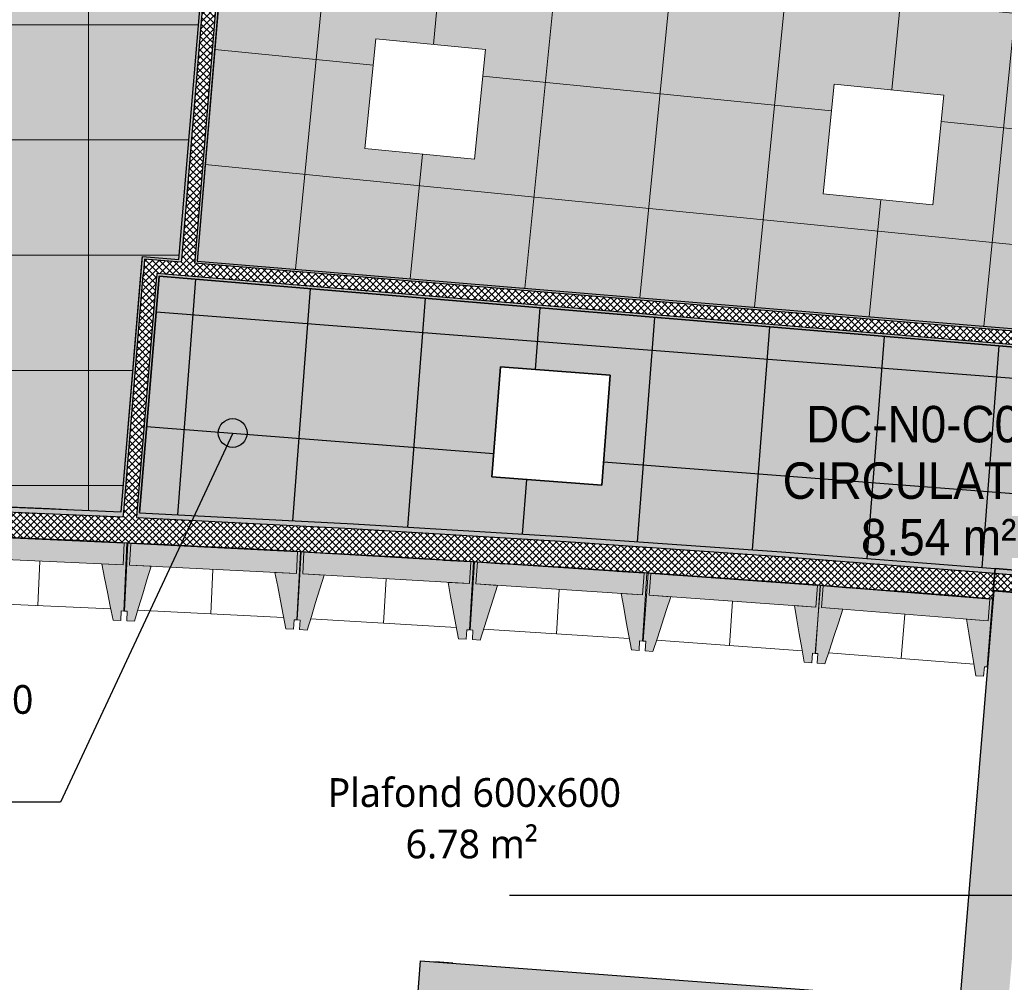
# Model space of a CAD drawing. Header units: centimetres. Extents: x -3137 to 8943, y -3619 to 550.
# Tile 27 of 47: x 5280 to 5793, y -2296 to -1794. Entities that reach past the tile are written whole.
import ezdxf

# ---------------------------------------------------------------- set-up
doc = ezdxf.new("R2010")
doc.units = ezdxf.units.CM
for name, color, linetype, lineweight in [('0-1', 7, 'Continuous', 5), ('ANNOTATIONS-6', 7, 'Continuous', 18), ('HACHURE_C-5', 7, 'Continuous', 18), ('MUR', 7, 'Continuous', 25), ('MUR_C', 7, 'Continuous', 25), ('OSSATURE', 7, 'Continuous', 18), ('OSSATURE_C', 7, 'Continuous', 18), ('PLAF', 7, 'Continuous', 25), ('PLAF-motif surf', 7, 'Continuous', 25), ('Z', 7, 'Continuous', 18)]:
    doc.layers.add(name, color=color, linetype=linetype, lineweight=lineweight)
for name, color, linetype, lineweight, true_color in [('ANNOTATIONS-5', 7, 'Continuous', 18, 0xffcd9b), ('ETIQUETTE-1', 9, 'Continuous', 30, 0x808080), ('HACHURE_C-3', 7, 'Continuous', 5, 0xdadada), ('HACHURE_C-4', 7, 'Continuous', 25, 0xdadada), ('HACHURE_C-7', 7, 'Continuous', 25, 0x787878), ('OSSATURE-4', 7, 'Continuous', 5, 0x787878), ('OSSATURE-5', 5, 'Continuous', 25, 0x0000ff), ('TITRARCHI-1', 1, 'Continuous', 30, 0xff0000)]:
    doc.layers.add(name, color=color, linetype=linetype, lineweight=lineweight, true_color=true_color)
doc.styles.add('Arial', font='arial.ttf', dxfattribs={"width": 0.9, "height": 19})
doc.styles.add('Trebuchet MS_1', font='trebuc.ttf', dxfattribs={"height": 15})
pattern_1 = [(45, (0, 0), (-1.767767, 1.767767), []), (135, (0, 0), (-1.767767, -1.767767), [])]

# ---------------------------------------------------------------- blocks, each defined once
blk = doc.blocks.new('B02_ARC_rvt-3-DDDD_AAA_NNNN_CCC_1_50_N0_Faux plafonds')
at = {"layer": 'ANNOTATIONS-6'}
h = blk.add_hatch(dxfattribs=at)
h.set_pattern_fill('FP_63', color=256, style=0, pattern_type=2)
h.set_pattern_definition([(270, (-1884.083, -1737.12), (-60, -4e-15), []), (180, (-1884.083, -1737.12), (7e-15, 60), [])])
h.paths.add_polyline_path([(-1509.15, -2050.85), (-1498.12, -1917.81), (-1479.09, -1919.39), (-1439.61, -1443.36), (-1565.11, -1437.65), (-1614.1, -1435.8), (-1676.26, -1433.51), (-1721.9, -1432.12), (-1803.96, -1429.9), (-1842.94, -1429.02), (-1918.66, -1427.64), (-1962.51, -1427.01), (-2035.75, -1426.32), (-2081.41, -1426.03), (-2192.7, -1426.06), (-2205.41, -1426.12), (-2318.27, -1427.16), (-2308.86, -2037.77), (-2194.44, -2036.63), (-2080.01, -2036.5), (-1965.59, -2037.37), (-1851.18, -2039.25), (-1736.79, -2042.13), (-1622.43, -2046.01), (-1509.15, -2050.85)])
h.paths.add_polyline_path([(-2002.93, -1975.97), (-2002.93, -1918.57), (-1945.53, -1918.57), (-1945.53, -1975.97)])
h.paths.add_polyline_path([(-2182.93, -1975.97), (-2182.93, -1918.57), (-2125.53, -1918.57), (-2125.53, -1975.97), (-2148.06, -1975.97)])
h.paths.add_polyline_path([(-1803.96, -1975.97), (-1822.93, -1975.97), (-1822.93, -1918.57), (-1765.53, -1918.57), (-1765.53, -1975.97)])
h.paths.add_polyline_path([(-1642.93, -1975.97), (-1642.93, -1918.57), (-1585.53, -1918.57), (-1585.53, -1975.97)])
h.paths.add_polyline_path([(-2033.36, -1917.12), (-2184.08, -1917.12), (-2184.08, -1557.12), (-1584.08, -1557.12), (-1584.08, -1917.12), (-1918.66, -1917.12)])
h.paths.add_polyline_path([(-2002.93, -1555.97), (-2002.93, -1498.57), (-1945.53, -1498.57), (-1945.53, -1555.97)])
h.paths.add_polyline_path([(-2148.06, -1555.97), (-2182.93, -1555.97), (-2182.93, -1498.57), (-2125.53, -1498.57), (-2125.53, -1555.97)])
h.paths.add_polyline_path([(-1822.93, -1555.97), (-1822.93, -1498.57), (-1765.53, -1498.57), (-1765.53, -1555.97)])
h.paths.add_polyline_path([(-1585.53, -1555.97), (-1642.93, -1555.97), (-1642.93, -1498.57), (-1585.53, -1498.57), (-1585.53, -1509.6)])
h = blk.add_hatch(dxfattribs=at)
h.set_pattern_fill('FP_45', color=256, style=0, pattern_type=2)
h.set_pattern_definition([(84.335, (-1246.325, -1695.214), (59.707, -5.923), []), (354.335, (-1246.325, -1695.214), (-5.923, -59.707), [])])
h.paths.add_polyline_path([(-1041.06, -1955.72), (-993.2, -1473.22), (-1102.34, -1464.57), (-1211.54, -1456.79), (-1321.21, -1449.86), (-1430.12, -1443.85), (-1469.63, -1920.17), (-1058.4, -1954.28)])
h.paths.add_polyline_path([(-1086.3, -1890.81), (-1143.42, -1885.15), (-1137.75, -1828.03), (-1080.63, -1833.69), (-1084.92, -1876.92)])
h.paths.add_polyline_path([(-1325.13, -1867.13), (-1382.25, -1861.46), (-1376.58, -1804.34), (-1319.46, -1810.01)])
h.paths.add_polyline_path([(-1056.69, -1592.28), (-1113.81, -1586.61), (-1108.14, -1529.49), (-1051.02, -1535.16), (-1055.77, -1583.06)])
h.paths.add_polyline_path([(-1295.52, -1568.59), (-1352.64, -1562.92), (-1346.97, -1505.81), (-1289.85, -1511.47)])
at = {"layer": 'HACHURE_C-3'}
for points in [[(-1469.63, -1920.17), (-1430.12, -1443.85), (-1431.37, -1443.81), (-1470.87, -1920.07)], [(-1507.9, -2050.91), (-1496.98, -1919.16), (-1498.22, -1919.05), (-1509.15, -2050.85), (-1508.53, -2050.88)], [(-771.12, -1987.64), (-770.99, -1986.4), (-1490.58, -1926.71), (-1490.68, -1927.96), (-771.65, -1987.6)], [(-782.05, -2105.31), (-781.79, -2102.83), (-1053.84, -2080.26), (-1054.05, -2082.75), (-782.97, -2105.24)]]:
    blk.add_hatch(color=256, dxfattribs=at).paths.add_polyline_path(points)
h = blk.add_hatch(color=256, dxfattribs=at)
h.paths.add_polyline_path([(-1054.05, -2082.75), (-1053.84, -2080.26), (-1165.72, -2071.55), (-1277.46, -2063.82), (-1389.26, -2057.05), (-1500.91, -2051.27), (-1501.11, -2053.73), (-1388.12, -2059.62), (-1276.63, -2066.38), (-1165.2, -2074.1), (-1055.15, -2082.67)])
h.paths.add_polyline_path([(-1508.11, -2053.4), (-1507.9, -2050.91), (-1517.2, -2050.5), (-1623.33, -2045.98), (-1737.55, -2042.1), (-1851.79, -2039.23), (-1966.06, -2037.37), (-2080.34, -2036.5), (-2194.62, -2036.63), (-2308.9, -2037.77), (-2308.86, -2040.27), (-2194.44, -2039.13), (-2080.01, -2039), (-1965.59, -2039.87), (-1851.18, -2041.75), (-1736.79, -2044.63), (-1622.43, -2048.51), (-1508.53, -2053.38)])
at = {"layer": 'HACHURE_C-4'}
for points in [[(-1477.85, -1919.49), (-1438.36, -1443.43), (-1439.61, -1443.39), (-1479.09, -1919.39)], [(-1499.66, -2051.3), (-1489.44, -1928.06), (-1490.68, -1927.96), (-1500.91, -2051.24), (-1500.28, -2051.27)]]:
    blk.add_hatch(color=256, dxfattribs=at).paths.add_polyline_path(points)
h = blk.add_hatch(color=256, dxfattribs=at)
h.paths.add_polyline_path([(-770.27, -1979.43), (-770.14, -1978.19), (-1032.83, -1956.4), (-1032.96, -1957.64), (-771.65, -1979.32)])
h.paths.add_polyline_path([(-1039.93, -1957.07), (-1039.81, -1955.82), (-1470.87, -1920.07), (-1470.98, -1921.31), (-1041.06, -1956.97)])
h.paths.add_polyline_path([(-1477.95, -1920.74), (-1477.85, -1919.49), (-1498.12, -1917.81), (-1498.22, -1919.05), (-1479.09, -1920.64)])
at = {"layer": 'HACHURE_C-5'}
h = blk.add_hatch(dxfattribs=at)
h.set_pattern_fill('FP_43', color=256, style=0, pattern_type=2)
h.set_pattern_definition(pattern_1)
h.paths.add_polyline_path([(-1470.98, -1921.31), (-1431.16, -1441.29), (-1438.16, -1440.93), (-1477.95, -1920.74), (-1477.85, -1920.74)])
h = blk.add_hatch(dxfattribs=at)
h.set_pattern_fill('FP_43', color=256, style=0, pattern_type=2)
h.set_pattern_definition(pattern_1)
h.paths.add_polyline_path([(-769.74, -1986.5), (-769.02, -1979.54), (-1496.98, -1919.16), (-1497.56, -1926.13), (-770.27, -1986.46)])
h = blk.add_hatch(dxfattribs=at)
h.set_pattern_fill('FP_43', color=256, style=0, pattern_type=2)
h.set_pattern_definition(pattern_1)
h.paths.add_polyline_path([(-1501.11, -2053.73), (-1490.58, -1926.71), (-1497.56, -1926.13), (-1508.11, -2053.4), (-1504.61, -2053.56)])
h = blk.add_hatch(dxfattribs=at)
h.set_pattern_fill('FP_43', color=256, style=0, pattern_type=2)
h.set_pattern_definition(pattern_1)
h.paths.add_polyline_path([(-1055.15, -2096.21), (-1054.05, -2082.75), (-1165.72, -2074.06), (-1277.46, -2066.32), (-1389.26, -2059.55), (-1508.11, -2053.4), (-1622.43, -2048.51), (-1736.79, -2044.63), (-1851.18, -2041.75), (-1965.59, -2039.87), (-2080.01, -2039), (-2194.44, -2039.13), (-2311.36, -2040.3), (-2311.15, -2053.8), (-2308.65, -2053.76), (-2183.19, -2052.57), (-2057.72, -2052.59), (-1932.26, -2053.82), (-1803.96, -2056.33), (-1681.39, -2059.89), (-1556.02, -2064.74), (-1430.69, -2070.8), (-1305.43, -2078.06), (-1180.25, -2086.53), (-1058.4, -2095.96)])
h = blk.add_hatch(dxfattribs=at)
h.set_pattern_fill('FP_43', color=256, style=0, pattern_type=2)
h.set_pattern_definition(pattern_1)
h.paths.add_polyline_path([(-782.97, -2114.27), (-782.05, -2105.31), (-1054.05, -2082.75), (-1054.79, -2091.72), (-783.29, -2114.24)])
at = {"layer": 'PLAF-motif surf'}
h = blk.add_hatch(dxfattribs=at)
h.set_pattern_fill('FP_57', color=256, style=0, pattern_type=2)
h.set_pattern_definition([(355.583, (-1072.175, -1992.115), (-4.621, -59.822), []), (265.583, (-1072.175, -1992.115), (-59.822, 4.621), [])])
h.paths.add_polyline_path([(-783.03, -2102.72), (-771.12, -1987.64), (-1489.44, -1928.06), (-1499.66, -2051.3), (-1387.59, -2057.14), (-1276.52, -2063.88), (-1164.98, -2071.61), (-1053.84, -2080.26), (-783.29, -2102.7)])
h.paths.add_polyline_path([(-959.69, -2060.01), (-1016.92, -2055.59), (-1012.5, -1998.36), (-955.27, -2002.78), (-956.9, -2023.85)])
h.paths.add_polyline_path([(-1258.78, -2036.91), (-1316.01, -2032.49), (-1311.59, -1975.26), (-1254.36, -1979.68), (-1257.77, -2023.85)])
at = {"layer": 'ANNOTATIONS-6'}
for p, q in [((-1479.09, -1919.39), (-1439.61, -1443.36)), ((-1439.61, -1443.36), (-1479.09, -1919.39)), ((-1479.09, -1919.39), (-1439.61, -1443.36)), ((-1439.61, -1443.36), (-1479.09, -1919.39)), ((-1430.12, -1443.85), (-1469.63, -1920.17)), ((-1469.63, -1920.17), (-1430.12, -1443.85)), ((-1430.12, -1443.85), (-1469.63, -1920.17)), ((-1469.63, -1920.17), (-1430.12, -1443.85)), ((-1382.25, -1861.46), (-1376.58, -1804.34)), ((-1376.58, -1804.34), (-1382.25, -1861.46)), ((-1376.58, -1804.34), (-1319.46, -1810.01)), ((-1319.46, -1810.01), (-1376.58, -1804.34)), ((-1319.46, -1810.01), (-1325.13, -1867.13)), ((-1325.13, -1867.13), (-1319.46, -1810.01)), ((-1143.42, -1885.15), (-1137.75, -1828.03)), ((-1137.75, -1828.03), (-1143.42, -1885.15)), ((-1137.75, -1828.03), (-1080.63, -1833.69)), ((-1080.63, -1833.69), (-1137.75, -1828.03)), ((-1080.63, -1833.69), (-1086.3, -1890.81)), ((-1086.3, -1890.81), (-1080.63, -1833.69)), ((-1325.13, -1867.13), (-1382.25, -1861.46)), ((-1382.25, -1861.46), (-1325.13, -1867.13)), ((-1086.3, -1890.81), (-1143.42, -1885.15)), ((-1143.42, -1885.15), (-1086.3, -1890.81)), ((-1509.15, -2050.85), (-1498.12, -1917.81)), ((-1498.12, -1917.81), (-1509.15, -2050.85)), ((-1509.15, -2050.85), (-1498.12, -1917.81)), ((-1498.12, -1917.81), (-1509.15, -2050.85)), ((-1498.12, -1917.81), (-1479.09, -1919.39)), ((-1479.09, -1919.39), (-1498.12, -1917.81)), ((-1498.12, -1917.81), (-1479.09, -1919.39)), ((-1479.09, -1919.39), (-1498.12, -1917.81)), ((-1469.63, -1920.17), (-1041.06, -1955.72)), ((-1041.06, -1955.72), (-1469.63, -1920.17)), ((-1469.63, -1920.17), (-1041.06, -1955.72)), ((-1041.06, -1955.72), (-1469.63, -1920.17)), ((-1054.46, -2094.23), (-1054.99, -2094.18)), ((-1054.99, -2094.18), (-1054.46, -2094.23))]:
    blk.add_line(p, q, dxfattribs=at)
blk.add_arc((-2122.26, -15080.1), 13043.67, 87.305877, 90.819869, dxfattribs=at)
blk.add_arc((-2122.26, -15080.1), 13043.67, 87.305877, 90.819869, dxfattribs=at)
at = {"layer": 'MUR_C'}
for p, q in [((-1479.09, -1919.39), (-1439.61, -1443.36)), ((-1438.36, -1443.43), (-1477.85, -1919.49)), ((-1431.37, -1443.78), (-1470.87, -1920.07)), ((-1430.12, -1443.85), (-1469.63, -1920.17)), ((-1498.22, -1919.05), (-1498.12, -1917.81)), ((-1498.12, -1917.81), (-1479.09, -1919.39)), ((-1498.9, -1927.28), (-1498.22, -1919.05)), ((-1496.98, -1919.16), (-1497.56, -1926.13)), ((-1477.95, -1920.74), (-1496.98, -1919.16)), ((-1477.85, -1919.49), (-1477.95, -1920.74)), ((-1470.87, -1920.07), (-1470.98, -1921.31)), ((-1039.93, -1957.07), (-1470.98, -1921.31)), ((-1469.63, -1920.17), (-1041.06, -1955.72)), ((-1509.15, -2050.85), (-1498.9, -1927.28)), ((-1507.9, -2050.91), (-1497.66, -1927.38)), ((-1500.91, -2051.24), (-1490.68, -1927.96)), ((-1489.44, -1928.06), (-1499.66, -2051.3)), ((-1497.56, -1926.13), (-1497.66, -1927.38)), ((-1490.58, -1926.71), (-1490.68, -1927.96)), ((-770.99, -1986.4), (-1490.58, -1926.71)), ((-771.12, -1987.64), (-1489.44, -1928.06)), ((-1508.11, -2053.4), (-1507.9, -2050.91)), ((-1501.11, -2053.73), (-1500.91, -2051.24)), ((-1053.84, -2080.26), (-1055.15, -2096.21)), ((-1054.79, -2091.72), (-1053.84, -2080.26)), ((-1054.05, -2082.75), (-783.29, -2105.21)), ((-1053.84, -2080.26), (-783.03, -2102.72)), ((-784.22, -2114.16), (-1054.79, -2091.72))]:
    blk.add_line(p, q, dxfattribs=at)
at = {"layer": 'MUR_C', "flags": 128}
for points in [[(-2308.9, -2037.77), (-2194.62, -2036.63), (-2080.34, -2036.5), (-1966.06, -2037.37), (-1851.79, -2039.23), (-1737.55, -2042.1), (-1623.33, -2045.98), (-1509.15, -2050.85)], [(-2308.86, -2040.27), (-2194.44, -2039.13), (-2080.01, -2039), (-1965.59, -2039.87), (-1851.18, -2041.75), (-1736.79, -2044.63), (-1622.43, -2048.51), (-1508.11, -2053.4)], [(-1499.66, -2051.3), (-1388.12, -2057.11), (-1276.63, -2063.87), (-1165.2, -2071.59), (-1053.84, -2080.26)], [(-1501.11, -2053.73), (-1389.26, -2059.55), (-1277.46, -2066.32), (-1165.72, -2074.06), (-1054.05, -2082.75)]]:
    blk.add_lwpolyline(points, dxfattribs=at)
at = {"layer": 'MUR_C'}
blk.add_arc((-2122.26, -15080.1), 13027.67, 85.301609, 90.819797, dxfattribs=at)
at = {"layer": 'PLAF'}
for p, q in [((-1489.44, -1928.06), (-1499.66, -2051.3)), ((-1499.66, -2051.3), (-1489.44, -1928.06)), ((-1489.44, -1928.06), (-1499.66, -2051.3)), ((-1499.66, -2051.3), (-1489.44, -1928.06)), ((-771.12, -1987.64), (-1489.44, -1928.06)), ((-1489.44, -1928.06), (-771.12, -1987.64)), ((-771.12, -1987.64), (-1489.44, -1928.06)), ((-1489.44, -1928.06), (-771.12, -1987.64)), ((-1316.01, -2032.49), (-1311.59, -1975.26)), ((-1311.59, -1975.26), (-1316.01, -2032.49)), ((-1311.59, -1975.26), (-1254.36, -1979.68)), ((-1254.36, -1979.68), (-1311.59, -1975.26)), ((-1254.36, -1979.68), (-1258.78, -2036.91)), ((-1258.78, -2036.91), (-1254.36, -1979.68)), ((-1258.78, -2036.91), (-1316.01, -2032.49)), ((-1316.01, -2032.49), (-1258.78, -2036.91)), ((-1053.85, -2080.26), (-783.03, -2102.72)), ((-783.03, -2102.72), (-1053.85, -2080.26)), ((-1053.85, -2080.26), (-783.03, -2102.72)), ((-783.03, -2102.72), (-1053.85, -2080.26))]:
    blk.add_line(p, q, dxfattribs=at)
blk = doc.blocks.new('20_MUR PREFA_01 - MODULE_01 B-V145-DDDD_AAA_NNNN_CCC_1_50_N0_Faux plafonds')
at = {"layer": 'Z'}
for p, q in [((0, 11.46), (0, 34.62)), ((0, 0.06), (0, 0.15))]:
    blk.add_line(p, q, dxfattribs=at)
blk = doc.blocks.new('20_MUR PREFA_01 - MODULE_01 B-V146-DDDD_AAA_NNNN_CCC_1_50_N0_Faux plafonds')
at = {"layer": 'Z'}
for p, q in [((0, 11.46), (0, 34.62)), ((0, -0.04), (0, 0.15))]:
    blk.add_line(p, q, dxfattribs=at)
blk = doc.blocks.new('20_MUR PREFA_01 - MODULE_01 B-V147-DDDD_AAA_NNNN_CCC_1_50_N0_Faux plafonds')
at = {"layer": 'Z'}
for p, q in [((0, 11.46), (0, 34.62)), ((0, 0.01), (0, 0.15))]:
    blk.add_line(p, q, dxfattribs=at)
blk = doc.blocks.new('20_MUR PREFA_01 - MODULE_01 B-V148-DDDD_AAA_NNNN_CCC_1_50_N0_Faux plafonds')
at = {"layer": 'Z'}
for p, q in [((0, 11.46), (0, 34.62)), ((0, 0.07), (0, 0.15))]:
    blk.add_line(p, q, dxfattribs=at)
blk = doc.blocks.new('20_MUR PREFA_01 - MODULE_01 B-V149-DDDD_AAA_NNNN_CCC_1_50_N0_Faux plafonds')
at = {"layer": 'Z'}
for p, q in [((0, 11.46), (0, 34.62)), ((0, 0.03), (0, 0.15))]:
    blk.add_line(p, q, dxfattribs=at)
blk = doc.blocks.new('20_MUR PREFA_01 - MODULE_01 B-V150-DDDD_AAA_NNNN_CCC_1_50_N0_Faux plafonds')
at = {"layer": 'Z'}
for p, q in [((0, 11.46), (0, 34.62)), ((0, -0.06), (0, 0.15))]:
    blk.add_line(p, q, dxfattribs=at)
blk = doc.blocks.new('B02_DC_STR_rvt-3-DDDD_AAA_NNNN_CCC_1_50_N0_Faux plafonds')
at = {"layer": 'ANNOTATIONS-6'}
h = blk.add_hatch(dxfattribs=at)
h.set_pattern_fill('FP_76', color=256, style=0, pattern_type=2)
h.set_pattern_definition([(0, (0, 0), (40.64, 10.16), [1.676, -28.804, 1.676, -28.804, -162.56]), (0, (0, 0), (40.64, 10.16), [-60.96, 1.676, -59.284, 1.676, -28.804, -71.12]), (0, (0, 0), (40.64, 10.16), [-152.4, 1.676, -18.644, 1.676, -49.124]), (120, (15.24, 5.08), (-29.11882, 30.115272), [1.676, -28.804, 1.676, -28.804, -162.56]), (120, (15.24, 5.08), (-29.11882, 30.115272), [-60.96, 1.676, -59.284, 1.676, -28.804, -71.12]), (120, (15.24, 5.08), (-29.11882, 30.115272), [-152.4, 1.676, -18.644, 1.676, -49.124]), (240, (20.32, 25.4), (-11.52118, -40.275272), [1.676, -28.804, 1.676, -28.804, -162.56]), (240, (20.32, 25.4), (-11.52118, -40.275272), [-60.96, 1.676, -59.284, 1.676, -28.804, -71.12]), (240, (20.32, 25.4), (-11.52118, -40.275272), [-152.4, 1.676, -18.644, 1.676, -49.124])])
h.paths.add_polyline_path([(-1505.79, -2068.28), (-1505.74, -2067.17), (-1506.19, -2067.15), (-1506.18, -2068.27)])
h.paths.add_polyline_path([(-1467.05, -1442.1), (-1467.05, -1442.09), (-1481.04, -1441.46)])
h = blk.add_hatch(dxfattribs=at)
h.set_pattern_fill('FP_78', color=256, style=0, pattern_type=2)
h.set_pattern_definition([(56.513, (-1234.199, 55.732), (6.921587, 20.269552), [0.51747, -8.891, 0.51747, -8.891, -50.179]), (56.513, (-1234.199, 55.732), (6.921587, 20.269552), [-18.817, 0.51747, -18.3, 0.51747, -8.891, -21.953]), (56.513, (-1234.199, 55.732), (6.921587, 20.269552), [-47.043, 0.51747, -5.755, 0.51747, -15.164]), (96.866, (-1231.604, 64.559), (-4.9595472, 21.5728078), [1.194, -20.518, 1.194, -20.518, -115.797]), (96.866, (-1231.604, 64.559), (-4.9595472, 21.5728078), [-43.424, 1.194, -42.23, 1.194, -20.518, -50.661]), (96.866, (-1231.604, 64.559), (-4.9595472, 21.5728078), [-108.56, 1.194, -13.28, 1.194, -34.992]), (264.955, (-1230.739, 85.481), (-1.9621571, -41.8425522), [1.623, -27.894, 1.623, -185.32]), (264.955, (-1230.739, 85.481), (-1.9621571, -41.8425522), [-31.141, -27.894, 1.623, -57.411, -98.391]), (264.955, (-1230.739, 85.481), (-1.9621571, -41.8425522), [-118.07, 1.623, -27.894, 1.623, -67.251]), (264.955, (-1230.739, 85.481), (-1.9621571, -41.8425522), [-149.211, -18.055, 1.623, -47.572])])
h.paths.add_polyline_path([(-1415.52, -2072.97), (-1415.45, -2071.68), (-1415.85, -2071.67), (-1415.91, -2072.96), (-1415.85, -2072.96)])
at = {"layer": 'HACHURE_C-7'}
for points in [[(-1047.08, -2307.55), (-1029.35, -2093.95), (-1054.27, -2091.88), (-1072.02, -2305.68)], [(-1048.99, -2330.47), (-1047.08, -2307.55), (-1353.3, -2284.63), (-1355.01, -2307.57), (-1072.02, -2328.74)]]:
    blk.add_hatch(color=256, dxfattribs=at).paths.add_polyline_path(points)
at = {"layer": 'OSSATURE-4'}
for points in [[(-1508.18, -2078.39), (-1507.74, -2067.09), (-1594.6, -2063.27), (-1595.1, -2074.57), (-1516.4, -2078.03)], [(-1509.46, -2107.42), (-1509.24, -2102.42), (-1507.74, -2102.49), (-1506.18, -2067.01), (-1521.67, -2066.33), (-1521.64, -2066.48), (-1507.69, -2067.09), (-1508.18, -2078.39), (-1519.34, -2077.9), (-1513.45, -2107.24)], [(-1502.29, -2107.77), (-1493.66, -2079.12), (-1504.81, -2078.55), (-1504.24, -2067.25), (-1490.29, -2067.96), (-1490.25, -2067.82), (-1505.73, -2067.03), (-1507.53, -2102.5), (-1506.03, -2102.58), (-1506.29, -2107.57), (-1506.03, -2107.58)], [(-1417.93, -2082.97), (-1417.35, -2071.67), (-1504.24, -2067.25), (-1504.81, -2078.55), (-1426.24, -2082.54)], [(-1419.4, -2111.99), (-1419.15, -2106.99), (-1417.65, -2107.07), (-1415.85, -2071.6), (-1431.33, -2070.81), (-1431.3, -2070.96), (-1417.35, -2071.67), (-1417.93, -2082.97), (-1429.08, -2082.4), (-1423.4, -2111.78)], [(-1412.29, -2112.39), (-1403.45, -2083.79), (-1414.61, -2083.15), (-1413.95, -2071.86), (-1400.01, -2072.66), (-1399.97, -2072.52), (-1415.44, -2071.62), (-1417.49, -2107.08), (-1415.99, -2107.17), (-1416.28, -2112.16), (-1415.99, -2112.17)], [(-1327.75, -2088.17), (-1327.1, -2076.88), (-1413.95, -2071.86), (-1414.61, -2083.15), (-1336.16, -2087.68)], [(-1329.43, -2117.18), (-1329.14, -2112.19), (-1327.64, -2112.27), (-1325.59, -2076.82), (-1341.07, -2075.92), (-1341.04, -2076.07), (-1327.1, -2076.88), (-1327.75, -2088.17), (-1338.9, -2087.52), (-1333.42, -2116.95)], [(-1322.22, -2117.63), (-1313.18, -2089.1), (-1324.33, -2088.38), (-1323.6, -2077.09), (-1309.67, -2077.99), (-1309.62, -2077.85), (-1325.09, -2076.85), (-1327.38, -2112.29), (-1325.89, -2112.39), (-1326.21, -2117.38), (-1325.89, -2117.4)], [(-1237.52, -2094), (-1236.78, -2082.71), (-1323.6, -2077.09), (-1324.33, -2088.38), (-1237.57, -2094)], [(-1239.39, -2123), (-1239.07, -2118.01), (-1237.57, -2118.1), (-1235.28, -2082.66), (-1250.75, -2081.66), (-1250.72, -2081.81), (-1236.78, -2082.71), (-1237.57, -2094), (-1248.66, -2093.28), (-1243.38, -2122.74)], [(-1232.12, -2123.51), (-1222.88, -2095.04), (-1234.03, -2094.24), (-1233.22, -2082.96), (-1219.29, -2083.96), (-1219.24, -2083.81), (-1234.7, -2082.71), (-1237.24, -2118.13), (-1235.75, -2118.24), (-1236.11, -2123.22), (-1235.75, -2123.25)], [(-1147.25, -2100.46), (-1146.44, -2089.18), (-1233.22, -2082.96), (-1234.03, -2094.24), (-1147.47, -2100.45)], [(-1149.33, -2129.45), (-1148.97, -2124.46), (-1147.47, -2124.57), (-1144.93, -2089.14), (-1160.39, -2088.03), (-1160.37, -2088.18), (-1146.44, -2089.18), (-1147.25, -2100.46), (-1158.39, -2099.66), (-1153.32, -2129.16)], [(-1142.57, -2129.97), (-1133.14, -2101.56), (-1144.28, -2100.69), (-1143.39, -2089.41), (-1129.47, -2090.51), (-1129.43, -2090.36), (-1144.88, -2089.15), (-1147.66, -2124.55), (-1146.17, -2124.67), (-1146.56, -2129.65), (-1146.17, -2129.69)], [(-1057.55, -2107.51), (-1056.66, -2096.24), (-1143.39, -2089.41), (-1144.28, -2100.69), (-1057.94, -2107.48)], [(-1059.83, -2136.48), (-1059.44, -2131.5), (-1057.94, -2131.61), (-1055.15, -2096.21), (-1070.61, -2094.99), (-1070.58, -2095.14), (-1056.66, -2096.24), (-1057.55, -2107.51), (-1068.69, -2106.64), (-1063.82, -2136.17)]]:
    blk.add_hatch(color=256, dxfattribs=at).paths.add_polyline_path(points)
at = {"layer": 'ANNOTATIONS-6'}
for p, q in [((-1506.24, -2068.27), (-1505.79, -2068.28)), ((-1505.79, -2068.28), (-1506.24, -2068.27)), ((-1415.91, -2072.96), (-1415.52, -2072.97)), ((-1415.52, -2072.97), (-1415.91, -2072.96)), ((-1054.46, -2094.23), (-1054.99, -2094.19)), ((-1054.99, -2094.19), (-1054.46, -2094.23))]:
    blk.add_line(p, q, dxfattribs=at)
at = {"layer": 'MUR'}
for p, q in [((-1338.65, -2285.73), (-1345.76, -2285.2)), ((-1336.36, -2285.9), (-1338.65, -2285.73))]:
    blk.add_line(p, q, dxfattribs=at)
at = {"layer": 'MUR_C'}
for p, q in [((-1072.02, -2305.68), (-1054.27, -2091.88)), ((-1054.27, -2091.88), (-1029.35, -2093.95)), ((-1355.01, -2307.57), (-1353.3, -2284.63)), ((-1353.3, -2284.63), (-1072.02, -2305.68))]:
    blk.add_line(p, q, dxfattribs=at)
at = {"layer": 'OSSATURE'}
for p, q in [((-1590.67, -2097.95), (-1514.65, -2101.29)), ((-1500.54, -2101.96), (-1424.55, -2105.82)), ((-1410.5, -2106.59), (-1334.53, -2110.98)), ((-1320.39, -2111.84), (-1244.46, -2116.76)), ((-1230.24, -2117.73), (-1154.35, -2123.18)), ((-1140.66, -2124.2), (-1064.8, -2130.17))]:
    blk.add_line(p, q, dxfattribs=at)
at = {"layer": 'OSSATURE_C'}
for p, q in [((-1594.6, -2063.27), (-1507.69, -2067.09)), ((-1521.64, -2066.48), (-1521.67, -2066.33)), ((-1521.67, -2066.33), (-1506.18, -2067.01)), ((-1507.69, -2067.09), (-1521.64, -2066.48)), ((-1508.18, -2078.39), (-1507.69, -2067.09)), ((-1507.69, -2067.09), (-1508.18, -2078.39)), ((-1506.18, -2067.01), (-1507.74, -2102.49)), ((-1507.53, -2102.5), (-1505.73, -2067.03)), ((-1505.73, -2067.03), (-1490.25, -2067.82)), ((-1504.24, -2067.25), (-1504.81, -2078.55)), ((-1504.81, -2078.55), (-1504.24, -2067.25)), ((-1490.29, -2067.96), (-1504.24, -2067.25)), ((-1504.24, -2067.25), (-1417.35, -2071.67)), ((-1490.25, -2067.82), (-1490.29, -2067.96)), ((-1431.3, -2070.96), (-1431.33, -2070.81)), ((-1431.33, -2070.81), (-1415.85, -2071.6)), ((-1417.35, -2071.67), (-1431.3, -2070.96)), ((-1417.93, -2082.97), (-1417.35, -2071.67)), ((-1417.35, -2071.67), (-1417.93, -2082.97)), ((-1415.85, -2071.6), (-1417.65, -2107.07)), ((-1417.49, -2107.08), (-1415.44, -2071.62)), ((-1415.44, -2071.62), (-1399.97, -2072.52)), ((-1413.95, -2071.86), (-1414.61, -2083.15)), ((-1414.61, -2083.15), (-1413.95, -2071.86)), ((-1400.01, -2072.66), (-1413.95, -2071.86)), ((-1413.95, -2071.86), (-1327.1, -2076.88)), ((-1399.97, -2072.52), (-1400.01, -2072.66)), ((-1508.18, -2078.39), (-1595.1, -2074.57)), ((-1341.04, -2076.07), (-1341.07, -2075.92)), ((-1341.07, -2075.92), (-1325.59, -2076.82)), ((-1327.1, -2076.88), (-1341.04, -2076.07)), ((-1327.75, -2088.17), (-1327.1, -2076.88)), ((-1327.1, -2076.88), (-1327.75, -2088.17)), ((-1325.59, -2076.82), (-1327.64, -2112.27)), ((-1327.38, -2112.29), (-1325.09, -2076.85)), ((-1325.09, -2076.85), (-1309.62, -2077.85)), ((-1323.6, -2077.09), (-1324.33, -2088.38)), ((-1324.33, -2088.38), (-1323.6, -2077.09)), ((-1309.67, -2077.99), (-1323.6, -2077.09)), ((-1323.6, -2077.09), (-1236.78, -2082.71)), ((-1519.34, -2077.9), (-1508.18, -2078.39)), ((-1504.81, -2078.55), (-1493.66, -2079.12)), ((-1417.93, -2082.97), (-1504.81, -2078.55)), ((-1429.08, -2082.4), (-1417.93, -2082.97)), ((-1309.62, -2077.85), (-1309.67, -2077.99)), ((-1250.72, -2081.81), (-1250.75, -2081.66)), ((-1250.75, -2081.66), (-1235.28, -2082.66)), ((-1236.78, -2082.71), (-1250.72, -2081.81)), ((-1235.28, -2082.66), (-1237.57, -2118.1)), ((-1237.52, -2094), (-1236.78, -2082.71)), ((-1236.78, -2082.71), (-1237.52, -2094)), ((-1237.24, -2118.13), (-1234.7, -2082.71)), ((-1234.7, -2082.71), (-1219.24, -2083.81)), ((-1414.61, -2083.15), (-1403.45, -2083.79)), ((-1327.75, -2088.17), (-1414.61, -2083.15)), ((-1338.9, -2087.52), (-1327.75, -2088.17)), ((-1233.22, -2082.96), (-1234.03, -2094.24)), ((-1234.03, -2094.24), (-1233.22, -2082.96)), ((-1219.29, -2083.96), (-1233.22, -2082.96)), ((-1233.22, -2082.96), (-1146.44, -2089.18)), ((-1219.24, -2083.81), (-1219.29, -2083.96)), ((-1324.33, -2088.38), (-1313.18, -2089.1)), ((-1237.52, -2094), (-1324.33, -2088.38)), ((-1160.37, -2088.18), (-1160.39, -2088.03)), ((-1160.39, -2088.03), (-1144.93, -2089.14)), ((-1146.44, -2089.18), (-1160.37, -2088.18)), ((-1147.66, -2124.55), (-1144.88, -2089.15)), ((-1144.93, -2089.14), (-1147.47, -2124.57)), ((-1147.25, -2100.46), (-1146.44, -2089.18)), ((-1146.44, -2089.18), (-1147.25, -2100.46)), ((-1144.88, -2089.15), (-1129.43, -2090.36)), ((-1143.39, -2089.41), (-1144.28, -2100.69)), ((-1144.28, -2100.69), (-1143.39, -2089.41)), ((-1129.47, -2090.51), (-1143.39, -2089.41)), ((-1143.39, -2089.41), (-1056.66, -2096.24)), ((-1129.43, -2090.36), (-1129.47, -2090.51)), ((-1248.66, -2093.28), (-1237.52, -2094)), ((-1234.03, -2094.24), (-1222.88, -2095.04)), ((-1147.25, -2100.46), (-1234.03, -2094.24)), ((-1070.58, -2095.14), (-1070.61, -2094.99)), ((-1070.61, -2094.99), (-1055.15, -2096.21)), ((-1056.66, -2096.24), (-1070.58, -2095.14)), ((-1055.15, -2096.21), (-1057.94, -2131.61)), ((-1057.55, -2107.51), (-1056.66, -2096.24)), ((-1056.66, -2096.24), (-1057.55, -2107.51)), ((-1509.24, -2102.42), (-1509.46, -2107.42)), ((-1507.74, -2102.49), (-1509.24, -2102.42)), ((-1506.03, -2102.58), (-1507.53, -2102.5)), ((-1506.29, -2107.57), (-1506.03, -2102.58)), ((-1158.39, -2099.66), (-1147.25, -2100.46)), ((-1144.28, -2100.69), (-1133.14, -2101.56)), ((-1057.55, -2107.51), (-1144.28, -2100.69)), ((-1509.46, -2107.42), (-1513.45, -2107.24)), ((-1502.29, -2107.77), (-1506.29, -2107.57)), ((-1419.15, -2106.99), (-1419.4, -2111.99)), ((-1417.65, -2107.07), (-1419.15, -2106.99)), ((-1415.99, -2107.17), (-1417.49, -2107.08)), ((-1416.28, -2112.16), (-1415.99, -2107.17)), ((-1068.69, -2106.64), (-1057.55, -2107.51)), ((-1419.4, -2111.99), (-1423.4, -2111.78)), ((-1412.29, -2112.39), (-1416.28, -2112.16)), ((-1329.14, -2112.19), (-1329.43, -2117.18)), ((-1327.64, -2112.27), (-1329.14, -2112.19)), ((-1325.89, -2112.39), (-1327.38, -2112.29)), ((-1326.21, -2117.38), (-1325.89, -2112.39)), ((-1329.43, -2117.18), (-1333.42, -2116.95)), ((-1322.22, -2117.63), (-1326.21, -2117.38)), ((-1239.07, -2118.01), (-1239.39, -2123)), ((-1237.57, -2118.1), (-1239.07, -2118.01)), ((-1235.75, -2118.24), (-1237.24, -2118.13)), ((-1236.11, -2123.22), (-1235.75, -2118.24)), ((-1239.39, -2123), (-1243.38, -2122.74)), ((-1232.12, -2123.51), (-1236.11, -2123.22)), ((-1148.97, -2124.46), (-1149.33, -2129.45)), ((-1147.47, -2124.57), (-1148.97, -2124.46)), ((-1146.17, -2124.67), (-1147.66, -2124.55)), ((-1146.56, -2129.65), (-1146.17, -2124.67)), ((-1149.33, -2129.45), (-1153.32, -2129.16)), ((-1142.57, -2129.97), (-1146.56, -2129.65)), ((-1059.44, -2131.5), (-1059.83, -2136.48)), ((-1057.94, -2131.61), (-1059.44, -2131.5)), ((-1059.83, -2136.48), (-1063.82, -2136.17))]:
    blk.add_line(p, q, dxfattribs=at)
at = {"layer": 'OSSATURE_C', "flags": 128}
for points in [[(-1513.45, -2107.24), (-1514.93, -2099.91), (-1516.4, -2092.57), (-1517.87, -2085.24), (-1519.34, -2077.9)], [(-1493.66, -2079.12), (-1495.82, -2086.28), (-1497.97, -2093.45), (-1500.13, -2100.61), (-1502.29, -2107.77)], [(-1423.4, -2111.78), (-1424.82, -2104.44), (-1426.24, -2097.09), (-1427.66, -2089.75), (-1429.08, -2082.4)], [(-1403.45, -2083.79), (-1405.66, -2090.94), (-1407.87, -2098.09), (-1410.08, -2105.24), (-1412.29, -2112.39)], [(-1333.42, -2116.95), (-1334.79, -2109.59), (-1336.16, -2102.23), (-1337.53, -2094.88), (-1338.9, -2087.52)], [(-1313.18, -2089.1), (-1315.44, -2096.23), (-1317.7, -2103.37), (-1319.96, -2110.5), (-1322.22, -2117.63)], [(-1243.38, -2122.74), (-1244.7, -2115.37), (-1246.02, -2108.01), (-1247.34, -2100.64), (-1248.66, -2093.28)], [(-1222.88, -2095.04), (-1225.19, -2102.16), (-1227.5, -2109.27), (-1229.81, -2116.39), (-1232.12, -2123.51)], [(-1153.32, -2129.16), (-1154.59, -2121.79), (-1155.86, -2114.41), (-1157.12, -2107.04), (-1158.39, -2099.66)], [(-1133.14, -2101.56), (-1135.5, -2108.66), (-1137.86, -2115.77), (-1140.22, -2122.87), (-1142.57, -2129.97)], [(-1063.82, -2136.17), (-1065.03, -2128.78), (-1066.25, -2121.4), (-1067.47, -2114.02), (-1068.69, -2106.64)]]:
    blk.add_lwpolyline(points, dxfattribs=at)
at = {"layer": 'OSSATURE-5'}
for name, p, rotation in [('20_MUR PREFA_01 - MODULE_01 B-V150-DDDD_AAA_NNNN_CCC_1_50_N0_Faux plafonds', (-1551.14, -2065.04), 177.4871597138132), ('20_MUR PREFA_01 - MODULE_01 B-V149-DDDD_AAA_NNNN_CCC_1_50_N0_Faux plafonds', (-1460.79, -2069.32), 177.089890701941), ('20_MUR PREFA_01 - MODULE_01 B-V148-DDDD_AAA_NNNN_CCC_1_50_N0_Faux plafonds', (-1370.52, -2074.22), 176.6926216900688), ('20_MUR PREFA_01 - MODULE_01 B-V147-DDDD_AAA_NNNN_CCC_1_50_N0_Faux plafonds', (-1280.18, -2079.76), 176.2953526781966), ('20_MUR PREFA_01 - MODULE_01 B-V146-DDDD_AAA_NNNN_CCC_1_50_N0_Faux plafonds', (-1189.82, -2085.92), 175.8980836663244), ('20_MUR PREFA_01 - MODULE_01 B-V145-DDDD_AAA_NNNN_CCC_1_50_N0_Faux plafonds', (-1100.02, -2092.68), 175.5008146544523)]:
    blk.add_blockref(name, p, dxfattribs=dict(at, rotation=rotation))

msp = doc.modelspace()

# ---------------------------------------------------------------- hatches: boundary and pattern name
at = {"layer": 'ANNOTATIONS-5'}
h = msp.add_hatch(color=256, dxfattribs=at)
h.paths.add_polyline_path([(5332.969, -2050.847), (5344.004, -1917.808), (5363.029, -1919.386), (5402.511, -1443.363), (5277.013, -1437.653), (5228.022, -1435.797), (5157.02, -1433.242), (5120.22, -1432.12), (5038.168, -1429.899), (4999.181, -1429.023), (4923.468, -1427.641), (4879.613, -1427.007), (4806.371, -1426.324), (4760.712, -1426.029), (4649.42, -1426.064), (4636.717, -1426.124), (4523.857, -1427.161), (4533.262, -2037.765), (4647.683, -2036.631), (4768.071, -2036.545), (4877.308, -2037.386), (4990.95, -2039.25), (5108.84, -2042.249), (5223.883, -2046.193), (5332.969, -2050.847)])
h.paths.add_polyline_path([(4839.19, -1975.972), (4839.19, -1918.572), (4896.59, -1918.572), (4896.59, -1975.972), (4876.061, -1975.972)])
h.paths.add_polyline_path([(4659.19, -1975.972), (4659.19, -1918.572), (4716.59, -1918.572), (4716.59, -1975.972), (4694.067, -1975.972)])
h.paths.add_polyline_path([(5038.168, -1975.972), (5019.19, -1975.972), (5019.19, -1918.572), (5076.59, -1918.572), (5076.59, -1975.972)])
h.paths.add_polyline_path([(5218.791, -1975.972), (5199.19, -1975.972), (5199.19, -1918.572), (5256.59, -1918.572), (5256.59, -1975.972), (5233.416, -1975.972)])
h.paths.add_polyline_path([(5258.04, -1917.122), (4658.04, -1917.122), (4658.04, -1557.122), (5258.04, -1557.122), (5258.04, -1876.921)])
h.paths.add_polyline_path([(4839.19, -1555.972), (4839.19, -1498.572), (4896.59, -1498.572), (4896.59, -1555.972)])
h.paths.add_polyline_path([(4716.59, -1555.972), (4659.19, -1555.972), (4659.19, -1498.572), (4716.59, -1498.572), (4716.59, -1536.822)])
h.paths.add_polyline_path([(5019.19, -1555.972), (5019.19, -1498.572), (5076.59, -1498.572), (5076.59, -1555.972)])
h.paths.add_polyline_path([(5256.59, -1555.972), (5199.19, -1555.972), (5199.19, -1498.572), (5256.59, -1498.572), (5256.59, -1555.431)])
h = msp.add_hatch(color=256, dxfattribs=at)
h.paths.add_polyline_path([(5801.066, -1955.718), (5848.924, -1473.216), (5739.785, -1464.567), (5630.581, -1456.789), (5520.91, -1449.859), (5412.003, -1443.847), (5372.496, -1920.171), (5783.72, -1954.279)])
h.paths.add_polyline_path([(5755.823, -1890.815), (5698.703, -1885.149), (5704.369, -1828.029), (5761.489, -1833.695), (5756.385, -1885.149)])
h.paths.add_polyline_path([(5516.995, -1867.126), (5459.875, -1861.46), (5465.541, -1804.34), (5522.661, -1810.006), (5520.873, -1828.029)])
h.paths.add_polyline_path([(5785.434, -1592.279), (5728.314, -1586.614), (5733.98, -1529.494), (5791.1, -1535.16), (5785.996, -1586.614)])
h.paths.add_polyline_path([(5546.606, -1568.591), (5489.486, -1562.925), (5495.152, -1505.805), (5552.272, -1511.471), (5547.168, -1562.925)])
h = msp.add_hatch(color=256, dxfattribs=at)
h.paths.add_polyline_path([(6059.088, -2102.723), (6071.005, -1987.64), (5352.686, -1928.061), (5342.465, -2051.298), (5462.287, -2057.576), (5554.319, -2063.192), (5565.607, -2063.878), (5574.08, -2064.465), (5582.994, -2065.024), (5619.956, -2067.643), (5678.627, -2071.722), (5697.628, -2073.147), (5701.637, -2073.431), (5738.765, -2076.405), (5788.279, -2080.261), (5788.281, -2080.261), (6058.831, -2102.701)])
h.paths.add_polyline_path([(5882.433, -2060.013), (5825.203, -2055.593), (5829.623, -1998.363), (5886.853, -2002.783), (5883.273, -2049.139)])
h.paths.add_polyline_path([(5583.344, -2036.912), (5526.115, -2032.492), (5530.535, -1975.263), (5587.764, -1979.683), (5583.841, -2030.484)])
at = {"layer": 'TITRARCHI-1'}
h = msp.add_hatch(color=256, dxfattribs=at)
edge = h.paths.add_edge_path()
edge.add_arc((5391.039, -2009.732), 7.5, 0, 360)

# ---------------------------------------------------------------- linework, layer by layer
for p, q in [((5391.039, -2009.732), (5301.225, -2202.108)), ((5301.225, -2202.108), (5229.092, -2202.108)), ((5607.409, -2250.603), (5535.275, -2250.603)), ((5919.456, -2250.603), (5607.409, -2250.603))]:
    msp.add_line(p, q, dxfattribs=at)
msp.add_circle((5391.039, -2009.732), 7.5, dxfattribs=at)

# ---------------------------------------------------------------- block references
at = {"layer": '0-1'}
for name in ['B02_DC_STR_rvt-3-DDDD_AAA_NNNN_CCC_1_50_N0_Faux plafonds', 'B02_ARC_rvt-3-DDDD_AAA_NNNN_CCC_1_50_N0_Faux plafonds']:
    msp.add_blockref(name, (6842.123, 0), dxfattribs=at)

# ---------------------------------------------------------------- texts
at = {"layer": 'ETIQUETTE-1', "char_height": 19, "attachment_point": 1, "style": 'Arial'}
for s, insert, width in [('DC-N0-C002', (5689.812, -1995.601), 166.67083), ('CIRCULATION', (5677.608, -2025.036), 195.89234), ('8.54 m²', (5718.387, -2054.471), 97.40503)]:
    msp.add_mtext(s, dxfattribs=dict(at, insert=insert, width=width))
at = {"layer": 'TITRARCHI-1', "char_height": 15, "attachment_point": 1, "style": 'Trebuchet MS_1'}
for s, insert, width in [('Plafond 600x600', (5134.265, -2141.03), 189.59909), ('Plafond 600x600', (5440.449, -2189.525), 189.59909), ('6.78 m²', (5481.128, -2216.314), 90.99153)]:
    msp.add_mtext(s, dxfattribs=dict(at, insert=insert, width=width))

doc.saveas('drawing.dxf')
